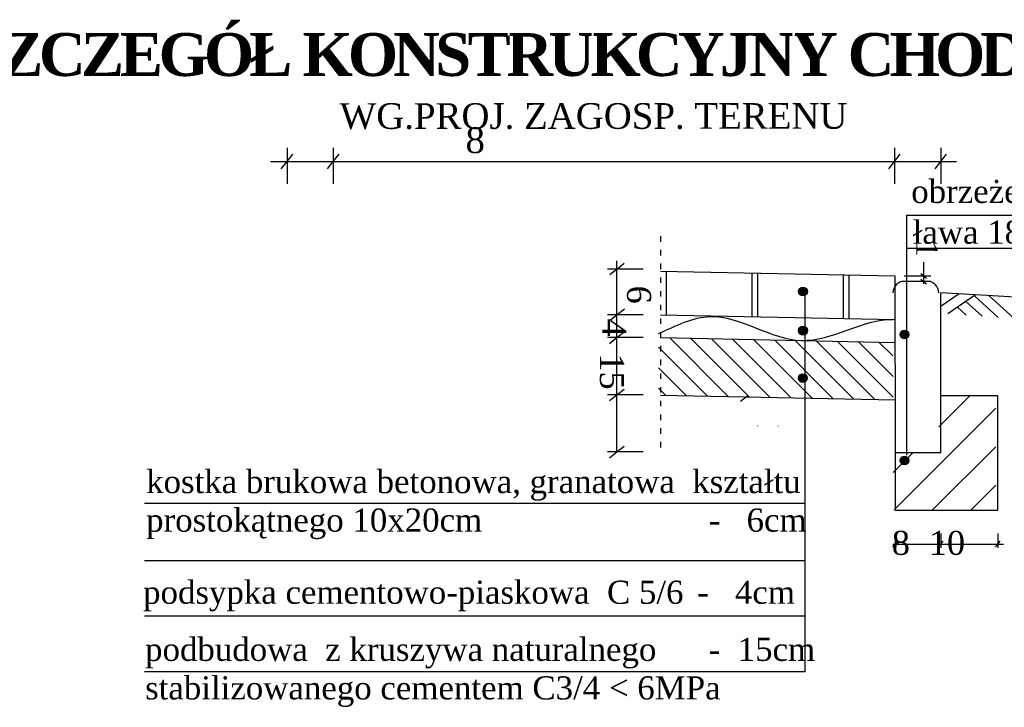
# Model space of a CAD drawing. Header units: metres. Extents: x -854 to 2789, y -128 to 3826.
# Tile 1 of 21: x -854 to 8, y -128 to 474. Entities that reach past the tile are written whole.
import ezdxf

# ---------------------------------------------------------------- set-up
doc = ezdxf.new("R2010")
doc.units = ezdxf.units.M
doc.linetypes.add('ACAD_ISO03W100', pattern=[30, 12, -18])
doc.styles.get("Standard").update_dxf_attribs({"font": 'simplex.shx'})

msp = doc.modelspace()

# ---------------------------------------------------------------- hatches: boundary and pattern name
for points in [[(-172.423, 236.026, -1), (-164.71, 236.026, -1)], [(-172.389, 201.753, -1), (-164.676, 201.753, -1)], [(-83.584, 198.422, -1), (-75.871, 198.422, -1)], [(-172.47, 160.245, -1), (-164.757, 160.245, -1)], [(-75.871, 88.131, 1), (-83.584, 88.131, 1)]]:
    msp.add_hatch(color=256).paths.add_polyline_path(points)
h = msp.add_hatch()
h.set_pattern_fill('LINE', color=250, scale=4, angle=315)
h.paths.add_polyline_path([(-89.833, 191.559), (-295.038, 195.663), (-295.038, 145.356), (-168.674, 142.829), (-155.395, 142.563), (-89.64, 141.248)])
h.paths.add_polyline_path([(-208.361, 118.466), (-208.654, 118.312), (-176.609, 118.304), (-176.316, 118.458)])
h = msp.add_hatch()
h.set_pattern_fill('LINE', color=256, scale=7.5, angle=45, style=0)
h.set_pattern_definition([(45, (-4338.965, 980.662), (-16.83798, 16.83798), [])])
h.paths.add_polyline_path([(-89.64, 44.858), (0.36, 44.858), (0.36, 144.858), (-49.64, 144.858), (-49.64, 94.858), (-79.816, 94.858), (-89.64, 94.858)])
h.paths.add_polyline_path([(-75.871, 88.131, 1), (-83.584, 88.131, 1)], flags=16)

# ---------------------------------------------------------------- linework, layer by layer
at = {"color": 32}
for p, q in [((-620.284, 361.556), (-620.284, 330.294)), ((-620.284, 349.67), (-615.231, 356.085)), ((-579.776, 361.556), (-579.776, 330.294)), ((-579.776, 349.67), (-574.724, 356.085)), ((-88.36, 361.556), (-88.36, 330.294)), ((-88.36, 349.67), (-83.308, 356.085)), ((-47.853, 361.556), (-47.853, 330.294)), ((-47.853, 349.67), (-42.801, 356.085)), ((-634.798, 349.67), (-34.015, 349.67)), ((-625.342, 343.248), (-620.284, 349.67)), ((-584.835, 343.248), (-579.776, 349.67)), ((-93.419, 343.248), (-88.36, 349.67)), ((-52.912, 343.248), (-47.853, 349.67)), ((-331.459, 95.624), (-331.459, 262.742)), ((-331.459, 255.624), (-325.044, 260.676)), ((-62.883, 261.751), (-62.883, 242.798)), ((-308.575, 255.624), (-339.837, 255.624)), ((-337.64, 250.755), (-331.217, 255.814)), ((-334.67, 253.095), (-331.459, 255.624)), ((-65.452, 251.843), (-62.883, 249.819)), ((-64.168, 250.831), (-62.883, 249.819)), ((-80.082, 249.819), (-56.652, 249.819)), ((-56.652, 244.819), (-80.082, 244.819)), ((-65.452, 246.843), (-62.883, 244.819)), ((-62.883, 249.819), (-60.317, 247.798)), ((-62.883, 249.819), (-61.6, 248.809)), ((-62.883, 244.819), (-60.317, 242.798)), ((-308.575, 215.624), (-339.837, 215.624)), ((-337.64, 210.755), (-331.217, 215.814)), ((-334.67, 213.095), (-331.459, 215.624)), ((-331.217, 215.814), (-324.803, 220.866)), ((-331.459, 195.624), (-325.044, 200.676)), ((-308.575, 195.624), (-339.837, 195.624)), ((-337.881, 190.565), (-331.459, 195.624)), ((-334.67, 193.095), (-331.459, 195.624)), ((-331.459, 145.624), (-325.044, 150.676)), ((-308.575, 145.624), (-339.837, 145.624)), ((-337.881, 140.565), (-331.459, 145.624)), ((-223.374, 139.949), (-216.951, 145.008)), ((-308.575, 95.624), (-339.837, 95.624)), ((-337.881, 90.565), (-331.459, 95.624)), ((-331.459, 95.624), (-325.044, 100.676)), ((-87.941, 24.223), (-87.941, 11.719)), ((-87.941, 15.07), (-85.92, 17.636)), ((-47.941, 24.223), (-47.941, 11.719)), ((-47.941, 15.07), (-45.92, 17.636)), ((2.059, 24.223), (2.059, 11.719)), ((2.059, 15.07), (4.08, 17.636)), ((-89.965, 15.07), (7.093, 15.07)), ((-89.965, 12.501), (-87.941, 15.07)), ((-49.965, 12.501), (-47.941, 15.07)), ((0.035, 12.501), (2.059, 15.07))]:
    msp.add_line(p, q, dxfattribs=at)
for p, q in [((-78.029, 302.742), (-78.029, 92.846)), ((-78.029, 302.742), (-15.625, 302.742)), ((-78.029, 302.742), (-15.625, 302.742)), ((-78.029, 302.742), (259.392, 302.742)), ((-78.029, 273.867), (-15.625, 273.867)), ((-78.029, 273.867), (408.629, 273.867)), ((-293.251, 253.922), (-88.046, 249.818)), ((-288.251, 253.922), (-288.251, 215.524)), ((-213.271, 252.322), (-213.271, 214.024)), ((-208.271, 252.322), (-208.271, 213.924)), ((-133.292, 250.723), (-133.292, 212.425)), ((-128.292, 250.723), (-128.292, 212.325)), ((-88.046, 249.818), (-87.761, 94.819)), ((-57.853, 244.819), (-78.029, 244.819)), ((-166.827, 235.987), (-166.827, -96.654)), ((-47.853, 94.819), (-47.853, 234.819)), ((-293.251, 215.624), (-88.046, 211.52)), ((-293.251, 195.624), (-88.046, 191.52)), ((-293.251, 145.317), (-87.853, 141.209)), ((-87.853, 144.819), (-87.853, 129.819)), ((2.147, 144.819), (-47.853, 144.819)), ((2.147, 44.819), (2.147, 144.819)), ((-47.853, 94.819), (-87.853, 94.819)), ((-87.853, 94.819), (-87.853, 44.819)), ((-166.827, 50.537), (-745.163, 50.537)), ((-87.853, 44.819), (2.147, 44.819)), ((-166.827, 0.462), (-745.163, 0.462)), ((-166.827, -48.154), (-745.163, -48.154)), ((-166.827, -96.654), (-745.163, -96.654))]:
    msp.add_line(p, q)
at = {"linetype": 'ACAD_ISO03W100', "ltscale": 0.4}
msp.add_line((-293.251, 284.382), (-293.251, 93.654), dxfattribs=at)
at = {"color": 3}
for p, q in [((-31.738, 233.879), (-48.451, 222.555)), ((60.563, 228.495), (-47.853, 234.819)), ((-17.375, 233.041), (-41.806, 216.488)), ((-25.887, 227.274), (-11.687, 214.309)), ((-18.438, 232.321), (2.407, 213.29)), ((-5.49, 232.348), (16.501, 212.27)), ((-33.336, 222.227), (-25.781, 215.329))]:
    msp.add_line(p, q, dxfattribs=at)
for centre in [(-168.566, 236.026), (-168.533, 201.753), (-79.728, 198.422), (-168.614, 160.245), (-79.728, 88.131)]:
    msp.add_circle(centre, 3.856)
for centre, start, end in [((-79.805, 234.858), 90, 180), ((-59.64, 234.858), 0, 90)]:
    msp.add_arc(centre, 10, start, end)
msp.add_open_spline([(-295.038, 199.247), (-279.727, 206.027), (-238.689, 227.041), (-170.37, 172.944), (-116.311, 211.943), (-89.833, 211.559)], degree=3, knots=[24.3877244, 24.3877244, 24.3877244, 24.3877244, 62.8608502, 130.2902767, 196.9338429, 196.9338429, 196.9338429, 196.9338429])

# ---------------------------------------------------------------- texts
for s, insert, char_height, width, attachment_point in [('{\\fTimes New Roman|b1|i0|c238|p18;\\T0.9;SZCZEGÓŁ KONSTRUKCYJNY CHODNIKÓW A-A}', (-293.056, 442.921), 37.5, 1245.76702, 5), ('{\\fTimes New Roman|b0|i0|c238|p18;\\W1;obrzeże betonowe 8x30 cm^I^I}', (-73.752, 333.682), 20.2125, 876.64895, 1), ('{\\W1;\\fTimes New Roman|b0|i0|c238|p18;ława 18x10+10x10 cm z betonu C12/15}', (-72.508, 298.007), 20.2125, 876.64895, 1)]:
    msp.add_mtext(s, dxfattribs=dict(insert=insert, char_height=char_height, width=width, attachment_point=attachment_point))
at = {"color": 32}
for s, insert, char_height, width, attachment_point, rotation in [('{\\fTimes New Roman|b0|i0|c238|p18;\\H0.5143x;WG.PROJ. ZAGOSP. TERENU\\H1.94439x; \\P\\H0.9998x;^I^I}', (-129.586, 400.859), 43.75, 499.94543, 3, 0.014446), ('{\\fTimes New Roman|b0|i0|c238|p18;\\H0.5143x;8\\H1.944x;^I^I}', (-430.539, 400.924), 43.75, 203.13933, 3, 0.014446), ('{\\fTimes New Roman|b0|i0|c238|p18;\\H0.7143x;1\\H1.4x;^I^I}', (-43.168, 256.161), 26.25, 76.87929, 3, 269.864644), ('{\\fTimes New Roman|b0|i0|c238|p18;\\H0.48x;6\\P\\H2.0832x;\\W0.75;^I^I}', (-301.532, 241.141), 43.75, 156.34969, 1, 269.985554), ('{\\fTimes New Roman|b0|i0|c238|p18;\\H0.48x;4\\H2.083x;\\W0.75;^I^I}', (-300.494, 212.37), 43.75, 173.7612, 1, 269.985554), ('{\\W1;\\fTimes New Roman|b0|i0|c238|p18;\\H0.48x;15\\W0.75;\\H2.083x;^I^I}', (-302.521, 181.822), 43.75, 170.51327, 1, 269.985554), ('{\\fTimes New Roman|b0|i0|c238|p18;\\H0.6x;\\W1;8\\H1.667x;^I\\W0.75;^I}', (-61.697, 40.593), 35, 75.11917, 3, 0.014446), ('{\\fTimes New Roman|b0|i0|c238|p18;\\H0.6x;\\W1;10\\H1.667x;^I\\W0.75;^I}', (-13.408, 40.593), 35, 75.11917, 3, 0.014446)]:
    msp.add_mtext(s, dxfattribs=dict(at, insert=insert, char_height=char_height, width=width, attachment_point=attachment_point, rotation=rotation))
at = {"color": 7, "char_height": 20.2125, "width": 1068.7614, "attachment_point": 1}
for s, insert in [('{\\fTimes New Roman|b0|i0|c238|p18;kostka brukowa betonowa, granatowa  kształtu \\Pprostokątnego 10x20cm                          -   6cm\\P^I}', (-743.639, 79.817)), ('{\\fTimes New Roman|b0|i0|c238|p18;podsypka cementowo-piaskowa  C 5/6^I-   4cm}', (-746.274, -16.993)), ('\\A1;{\\fTimes New Roman|b0|i0|c238|p18;podbudowa  z kruszywa naturalnego      -  15cm\\Pstabilizowanego cementem C3/4 < 6MPa}', (-744.547, -66.959))]:
    msp.add_mtext(s, dxfattribs=dict(at, insert=insert))

doc.saveas('drawing.dxf')
